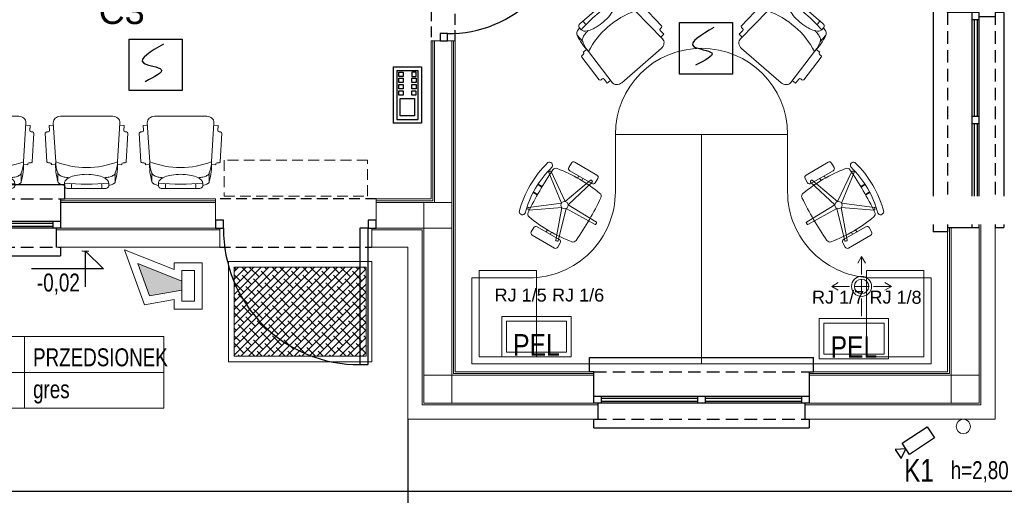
# Model space of a CAD drawing. Header units: inches. Extents: x 65192 to 78842, y -37594 to -36109.
# Tile 54 of 63: x 69094 to 69780, y -37077 to -36745. Entities that reach past the tile are written whole.
import ezdxf
from ezdxf.enums import TextEntityAlignment as Align

# ---------------------------------------------------------------- set-up
doc = ezdxf.new("R2010")
doc.units = ezdxf.units.IN
doc.header["$MEASUREMENT"] = 0
doc.linetypes.add('HIDDEN', pattern=[0.375, 0.25, -0.125])
for name, color, linetype, lineweight in [('#EL - Teletechnika', 3, 'Continuous', 35), ('--proj.wentylacja', 251, 'Continuous', 0), ('__cctv', 173, 'Continuous', 30), ('DK SAP', 1, 'Continuous', 13), ('DK SSWIN', 220, 'Continuous', 30), ('E-opisy', 240, 'Continuous', 25), ('ie', 1, 'Continuous', 30), ('IE_opis_tab', 1, 'Continuous', 30), ('p--dach-rura spustowa', 7, 'Continuous', 0), ('p--opisy pomieszczeń', 7, 'Continuous', 0), ('p--płyta GK', 7, 'Continuous', 0), ('p--wyposażenie', 251, 'Continuous', 0), ('p--ściana szkielet', 7, 'Continuous', 0)]:
    doc.layers.add(name, color=color, linetype=linetype, lineweight=lineweight)
for name, color, linetype in [('A--tabelka-zest.pow.', 121, 'Continuous'), ('p--drzwi', 7, 'Continuous'), ('p--koty wysok.', 7, 'Continuous'), ('p--obrzeże bet.', 252, 'Continuous'), ('p--okna', 7, 'Continuous'), ('p--podciąg', 7, 'Continuous'), ('p--wycieraczka', 252, 'Continuous')]:
    doc.layers.add(name, color=color, linetype=linetype)
doc.styles.add('1-50', font='arial.ttf', dxfattribs={"width": 0.75, "height": 12.5})
doc.styles.add('BIKTS', font='bikromsw.shx', dxfattribs={"width": 0.85})
doc.styles.add('GENERATED_STYLE_2', font='arial.ttf')
doc.styles.get("Standard").update_dxf_attribs({"font": 'ARIAL.TTF'})

# ---------------------------------------------------------------- blocks, each defined once
blk = doc.blocks.new('kota wykoń')
for p, q in [((0, 25), (0, 0)), ((0, 0), (-12.5, 12.5)), ((-12.5, 12.5), (37.5, 12.5))]:
    blk.add_line(p, q)
at = {"lineweight": 0}
blk.add_line((-2.5, 0), (2.5, 0), dxfattribs=at)
blk = doc.blocks.new('sof11_r')
for p, q in [((19.98, 34.88), (19.38, 34.85)), ((19.38, 34.85), (19.53, 31.85)), ((20.87, 36.93), (20.93, 35.93)), ((45.17, 39.11), (21.82, 37.98)), ((46.23, 38.16), (46.28, 37.16)), ((51.6, 36.44), (47.33, 36.22)), ((51.6, 36.44), (51.76, 33.45)), ((12.61, 30.34), (5.61, 30.34)), ((53.8, 33.56), (21.8, 31.85)), ((59.07, -7.89), (59.07, 28.56)), ((0, 23.76), (0, -3.09)), ((2, 25.76), (4.37, 25.76)), ((2, -5.09), (4.37, -5.09)), ((12.61, -9.66), (5.61, -9.66)), ((19.38, -14.18), (19.53, -11.18)), ((53.8, -12.88), (21.8, -11.18)), ((51.6, -15.77), (51.76, -12.78)), ((19.98, -14.21), (19.38, -14.18)), ((20.87, -16.26), (20.93, -15.26)), ((45.17, -18.43), (21.82, -17.31)), ((46.23, -17.49), (46.28, -16.49)), ((51.6, -15.77), (47.33, -15.54))]:
    blk.add_line(p, q)
for points in [[(2.23, 25.76, -0.030204), (2.78, 27.41, -0.097163), (4.32, 29.79, -0.203453), (5.61, 30.34, -0.203453)], [(8.71, 22.55, -0.01879), (8.95, 24.41, -0.054131), (9.78, 27.41, -0.097163), (11.32, 29.79, -0.203453), (12.61, 30.34, -0.203453)], [(4.37, -5.09, 0.184283), (6.75, -4.18, 0.102242), (9.43, -0.57, 0.061197), (10.93, 4.08, 0.047488), (11.52, 10.34, 0.047488), (10.93, 16.59, 0.061197), (9.43, 21.24, 0.102242), (6.75, 24.85, 0.184283), (4.37, 25.76, 0.184283)], [(2.23, -5.09, 0.030204), (2.78, -6.74, 0.097163), (4.32, -9.12, 0.203453), (5.61, -9.66, 0.203453)], [(8.71, -1.88, 0.01879), (8.95, -3.74, 0.054131), (9.78, -6.74, 0.097163), (11.32, -9.12, 0.203453), (12.61, -9.66, 0.203453)]]:
    blk.add_lwpolyline(points, format="xyb")
for centre, radius, start, end in [((19.93, 35.88), 1, 273.04478, 3.04478), ((21.87, 36.99), 1, 93.04478, 183.04478), ((45.23, 38.11), 1, 3.04478, 93.04478), ((47.28, 37.21), 1, 183.04478, 273.04478), ((18.77, -22.91), 54.85, 86.83081, 103.88055), ((21.41, 5.61), 26.24, 89.1562, 109.59965), ((68.33, 10.34), 51.27, 155.1826, 204.8174), ((54.07, 28.56), 5, 0, 93.04478), ((2, 23.76), 2, 90, 180), ((1.91, 14.05), 6.89, 73.91414, 106.08586), ((122.88, 10.34), 119.5, 172.58553, 187.41447), ((1.91, 6.62), 6.89, 253.91414, 286.08586), ((2, -3.09), 2, 180, 270), ((18.77, 43.58), 54.85, 256.11945, 273.16919), ((21.41, 15.06), 26.24, 250.40035, 270.8438), ((54.07, -7.89), 5, 266.95522, 0), ((19.93, -15.21), 1, 356.95522, 86.95522), ((21.87, -16.31), 1, 176.95522, 266.95522), ((45.23, -17.44), 1, 266.95522, 356.95522), ((47.28, -16.54), 1, 86.95522, 176.95522)]:
    blk.add_arc(centre, radius, start, end)
blk = doc.blocks.new('drzwi-90-100')
for p, q in [((10.1, 87.38), (5.05, 87.38)), ((5.05, 87.38), (5.05, 2.53)), ((10.1, 2.53), (10.1, 87.38)), ((5.05, 2.53), (0, 2.53)), ((0, 2.53), (0, -2.53)), ((5.05, -2.53), (5.05, 2.53)), ((5.05, 2.53), (10.1, 2.53)), ((100, 2.53), (94.95, 2.53)), ((94.95, 2.53), (94.95, -2.53)), ((100, -2.53), (100, 2.53)), ((0, -2.53), (5.05, -2.53)), ((94.95, -2.53), (100, -2.53))]:
    blk.add_line(p, q)
blk.add_arc((10.8, 3.23), 84.15, 359.52334, 90.47666)
blk = doc.blocks.new('okno-80-33.65')
at = {"linetype": 'Continuous', "ltscale": 35}
for p, q in [((-83, 10), (3, 10)), ((-80, -39.65), (0, -39.65))]:
    blk.add_line(p, q, dxfattribs=at)
for p, q in [((-83, 0), (-83, 10)), ((3, 0), (3, 10)), ((-80, 0), (-83, 0)), ((-80, -20.45), (-80, 0)), ((0, 0), (0, -20.45)), ((0, 0), (3, 0)), ((-80, -20.45), (-80, -15.45)), ((-80, -15.45), (-75, -15.45)), ((-75, -20.45), (-80, -20.45)), ((-77, -33.65), (-77, -20.45)), ((-75, -15.45), (-5, -15.45)), ((-75, -15.45), (-75, -20.45)), ((-75, -16.95), (-5, -16.95)), ((-75, -19.11), (-5, -19.11)), ((-5, -20.45), (-75, -20.45)), ((-5, -20.45), (-5, -15.45)), ((-5, -15.45), (0, -15.45)), ((0, -20.45), (-5, -20.45)), ((-3, -20.45), (-3, -33.65)), ((0, -15.45), (0, -20.45)), ((-80, -39.65), (-80, -33.65)), ((0, -33.65), (0, -39.65))]:
    blk.add_line(p, q)
at = {"linetype": 'HIDDEN', "ltscale": 35}
for p, q in [((-80, 0), (0, 0)), ((-80, -33.65), (0, -33.65))]:
    blk.add_line(p, q, dxfattribs=at)
blk = doc.blocks.new('okno-150-33.15')
at = {"linetype": 'Continuous', "ltscale": 35}
for p, q in [((-3, 10), (153, 10)), ((0, -39.15), (150, -39.15))]:
    blk.add_line(p, q, dxfattribs=at)
for p, q in [((-3, 0), (-3, 10)), ((153, 0), (153, 10)), ((0, 0), (-3, 0)), ((0, -21.95), (0, 0)), ((150, 0), (150, -21.95)), ((150, 0), (153, 0)), ((0, -21.95), (0, -16.95)), ((0, -16.95), (5, -16.95)), ((5, -16.95), (145, -16.95)), ((5, -16.95), (5, -21.95)), ((5, -18.45), (72.5, -18.45)), ((72.5, -21.95), (72.5, -16.95)), ((77.5, -16.95), (77.5, -21.95)), ((77.5, -18.45), (145, -18.45)), ((145, -21.95), (145, -16.95)), ((145, -16.95), (150, -16.95)), ((150, -16.95), (150, -21.95)), ((5, -21.95), (0, -21.95)), ((3, -33.15), (3, -21.95)), ((5, -20.61), (72.5, -20.61)), ((145, -21.95), (5, -21.95)), ((77.5, -20.61), (145, -20.61)), ((150, -21.95), (145, -21.95)), ((147, -21.95), (147, -33.15)), ((0, -39.15), (0, -33.15)), ((150, -33.15), (150, -39.15))]:
    blk.add_line(p, q)
at = {"linetype": 'HIDDEN', "ltscale": 35}
for p, q in [((0, 0), (150, 0)), ((0, -33.15), (150, -33.15))]:
    blk.add_line(p, q, dxfattribs=at)
blk = doc.blocks.new('krzesło obrotowe')
for p, q in [((-8.95, 23.07), (-8.94, 20.22)), ((7.39, 24.53), (-7.53, 24.49)), ((8.82, 20.27), (8.82, 23.12)), ((-7.51, 18.81), (7.41, 18.85)), ((-1.47, 18.82), (-1.47, 17.39)), ((-0.66, 2.03), (5.74, 20.18)), ((1.37, 18.83), (1.37, 17.4)), ((7.11, 19.74), (1.72, 1.26)), ((6.18, 20.4), (6.88, 20.18)), ((-17.49, 12.18), (-17.07, 12.78)), ((-2.13, -0.01), (-17.42, 11.69)), ((-16.58, 12.86), (-0.66, 2.03)), ((-19.49, 2.43), (-16.69, 2.44)), ((-19.48, 2.79), (-16.68, 2.79)), ((1.72, 1.26), (20.97, 0.78)), ((21.31, 0.43), (21.32, -0.3)), ((-19.48, -2.54), (-16.67, -2.53)), ((-19.46, -2.9), (-16.67, -2.89)), ((-17.36, -11.79), (-2.13, -0.01)), ((-0.65, -2.03), (-16.51, -12.96)), ((5.85, -20.15), (-0.65, -2.03)), ((20.97, -0.66), (1.73, -1.25)), ((1.73, -1.25), (7.22, -19.7)), ((-16.99, -12.87), (-17.42, -12.28)), ((-8.82, -23.12), (-8.82, -20.27)), ((-7.41, -18.85), (7.51, -18.81)), ((-1.37, -18.83), (-1.37, -17.4)), ((1.47, -18.82), (1.47, -17.39)), ((6.99, -20.14), (6.3, -20.37)), ((8.94, -20.22), (8.95, -23.07)), ((7.53, -24.49), (-7.39, -24.53))]:
    blk.add_line(p, q)
blk.add_circle((0, 0), 2.13)
for centre, radius, start, end in [((-7.53, 23.07), 1.42, 90.1621, 180.1621), ((7.4, 23.11), 1.42, 0.1621, 90.1621), ((-19.3, 15.49), 1.86, 0.1621, 146.0387), ((0.21, -73.23), 90.64, 81.0595, 99.2648), ((-7.52, 20.23), 1.42, 180.1621, 270.1621), ((6.07, 20.06), 0.355, 72.1621, 160.5763), ((6.77, 19.84), 0.355, 343.748, 72.1621), ((7.4, 20.27), 1.42, 270.1621, 0.1621), ((37.88, 0.11), 60.97, 164.3717, 195.9526), ((37.88, 0.11), 57.42, 164.4503, 195.874), ((-17.21, 11.98), 0.355, 144.1621, 232.5763), ((-16.78, 12.57), 0.355, 55.748, 144.1621), ((163.51, 0.46), 180.21, 175.6008, 184.7235), ((-14.04, 14.12), 2.13, 99.2648, 175.6008), ((13.96, 14.2), 2.13, 4.7235, 81.0595), ((-163.51, -0.46), 180.21, 355.6008, 4.7235), ((20.96, 0.42), 0.355, 0.1621, 88.5763), ((20.96, -0.31), 0.355, 271.748, 0.1621), ((-19.21, -15.6), 1.86, 214.2856, 0.1621), ((-17.14, -12.07), 0.355, 127.748, 216.1621), ((-16.71, -12.66), 0.355, 216.1621, 304.5763), ((-13.96, -14.2), 2.13, 184.7235, 261.0595), ((-0.21, 73.23), 90.64, 261.0595, 279.2648), ((14.04, -14.12), 2.13, 279.2648, 355.6008), ((-7.4, -20.27), 1.42, 90.1621, 180.1621), ((6.19, -20.03), 0.355, 199.748, 288.1621), ((6.88, -19.8), 0.355, 288.1621, 16.5763), ((7.52, -20.23), 1.42, 0.1621, 90.1621), ((-7.4, -23.11), 1.42, 180.1621, 270.1621), ((7.53, -23.07), 1.42, 270.1621, 0.1621)]:
    blk.add_arc(centre, radius, start, end)
blk = doc.blocks.new('syg2')
at = {"layer": 'DK SAP'}
blk.add_hatch(color=256, dxfattribs=at).paths.add_polyline_path([(55486.1, -31281.5), (55431.1, -31259.5), (55445.9, -31300), (55486.1, -31292.9)])
for p, q in [((55439.6, -31311), (55414.6, -31242.5)), ((55414.6, -31242.5), (55476.5, -31267.2)), ((55486.1, -31281.5), (55431.1, -31259.5)), ((55431.1, -31259.5), (55445.9, -31300)), ((55476.5, -31267.2), (55476.5, -31258.8)), ((55476.5, -31258.8), (55511.5, -31258.8)), ((55511.5, -31258.8), (55511.5, -31316.3)), ((55486.1, -31306.6), (55486.1, -31268.5)), ((55486.1, -31268.5), (55501.9, -31268.5)), ((55501.9, -31268.5), (55501.9, -31306.6)), ((55445.9, -31300), (55486.1, -31292.9)), ((55476.5, -31304.4), (55439.6, -31311)), ((55476.5, -31316.3), (55476.5, -31304.4)), ((55501.9, -31306.6), (55486.1, -31306.6)), ((55511.5, -31316.3), (55476.5, -31316.3))]:
    blk.add_line(p, q, dxfattribs=at)
blk = doc.blocks.new('Z$W@#4DAB6514')
at = {"layer": '__cctv'}
for points in [[(0, 9.77), (21.9, 9.77), (21.9, 0), (0, 0)], [(21.9, 4.88), (28.75, 0.93), (28.75, 8.84)]]:
    blk.add_lwpolyline(points, close=True, dxfattribs=at)
blk = doc.blocks.new('went-rzut parter-inst')
for p, q in [((-60, -537.81), (-62.68, -542.39)), ((-60, -550.23), (-60, -537.81)), ((-60, -537.81), (-57.31, -542.39)), ((-60, -563.61), (-60, -553.61)), ((-60, -563.61), (-60, -553.61)), ((-60, -553.61), (-60, -563.61)), ((-68.38, -558.61), (-80.8, -558.61)), ((-80.78, -558.61), (-76.19, -555.92)), ((-80.78, -558.61), (-76.19, -561.29)), ((-55, -558.61), (-65, -558.61)), ((-51.62, -558.61), (-39.2, -558.61)), ((-39.2, -558.61), (-43.78, -555.92)), ((-39.2, -558.61), (-43.78, -561.29)), ((-60, -566.99), (-60, -579.41))]:
    blk.add_line(p, q)
for radius, start, end in [(7, 90, 270), (7, 0, 180), (5, 90, 270), (5, 90, 270), (5, 0, 180), (5, 0, 180), (5, 0, 180), (5, 0, 180), (7, 270, 90), (5, 270, 90), (5, 270, 90), (7, 180, 0), (5, 180, 0), (5, 180, 0), (5, 180, 0), (5, 180, 0)]:
    blk.add_arc((-60, -558.61), radius, start, end)

msp = doc.modelspace()

# ---------------------------------------------------------------- hatches: boundary and pattern name
at = {"layer": 'p--wycieraczka', "ltscale": 8}
h = msp.add_hatch(dxfattribs=at)
h.set_pattern_fill('ANSI38', color=256, scale=30, style=0)
h.set_pattern_definition([(45, (-4913.3933, -8353.2084), (-2.65165043, 2.65165043), []), (135, (-4913.3933, -8353.2084), (-7.95495129, 2.65165043), [9.375, -5.625])])
h.paths.add_polyline_path([(69243.82, -36917.95), (69335.82, -36917.95), (69335.82, -36979.95), (69243.82, -36979.95)])

# ---------------------------------------------------------------- linework, layer by layer
at = {"layer": '#EL - Teletechnika', "color": 1, "lineweight": 5}
for points in [[(69478.68, -36980.3), (69430.3, -36980.3), (69430.3, -36952.24), (69478.68, -36952.24)], [(69699.88, -36981.79), (69651.5, -36981.79), (69651.5, -36953.74), (69699.88, -36953.74)]]:
    msp.add_lwpolyline(points, close=True, dxfattribs=at)
at = {"layer": '#EL - Teletechnika', "color": 7, "lineweight": 5}
for points in [[(69475.44, -36977.06), (69433.54, -36977.06), (69433.54, -36955.48), (69475.44, -36955.48)], [(69696.64, -36978.56), (69654.74, -36978.56), (69654.74, -36956.97), (69696.64, -36956.97)]]:
    msp.add_lwpolyline(points, close=True, dxfattribs=at)
at = {"layer": 'DK SSWIN'}
for p, q in [((69354.63, -36778.17), (69374.25, -36778.17)), ((69354.63, -36778.17), (69354.63, -36817.42)), ((69357.27, -36780.77), (69371.74, -36780.77)), ((69357.27, -36780.77), (69357.27, -36814.87)), ((69358.55, -36782.03), (69361.49, -36782.03)), ((69358.55, -36784.97), (69358.55, -36782.03)), ((69361.49, -36782.03), (69361.49, -36784.97)), ((69370.52, -36782), (69367.58, -36782)), ((69367.58, -36782), (69367.58, -36784.94)), ((69370.52, -36784.94), (69370.52, -36782)), ((69371.74, -36780.77), (69371.74, -36814.86)), ((69374.25, -36778.17), (69374.25, -36817.42)), ((69361.49, -36784.97), (69358.55, -36784.97)), ((69358.55, -36786.18), (69361.49, -36786.18)), ((69358.55, -36789.12), (69358.55, -36786.18)), ((69361.49, -36786.18), (69361.49, -36789.12)), ((69367.58, -36784.94), (69370.52, -36784.94)), ((69367.58, -36786.15), (69370.52, -36786.15)), ((69367.58, -36789.09), (69367.58, -36786.15)), ((69370.52, -36786.15), (69370.52, -36789.09)), ((69361.49, -36789.12), (69358.55, -36789.12)), ((69358.55, -36790.6), (69361.49, -36790.6)), ((69358.55, -36793.54), (69358.55, -36790.6)), ((69361.49, -36793.54), (69358.55, -36793.54)), ((69358.55, -36795.02), (69361.49, -36795.02)), ((69358.55, -36797.96), (69358.55, -36795.02)), ((69361.49, -36790.6), (69361.49, -36793.54)), ((69361.49, -36795.02), (69361.49, -36797.96)), ((69367.56, -36795.02), (69370.51, -36795.02)), ((69367.56, -36797.96), (69367.56, -36795.02)), ((69367.57, -36790.6), (69370.52, -36790.6)), ((69367.57, -36793.54), (69367.57, -36790.6)), ((69370.52, -36793.54), (69367.57, -36793.54)), ((69370.52, -36789.09), (69367.58, -36789.09)), ((69370.51, -36795.02), (69370.51, -36797.96)), ((69370.52, -36790.6), (69370.52, -36793.54)), ((69361.49, -36797.96), (69358.55, -36797.96)), ((69359.55, -36800.33), (69369.39, -36800.33)), ((69359.55, -36812.41), (69359.55, -36800.33)), ((69370.51, -36797.96), (69367.56, -36797.96)), ((69369.39, -36800.33), (69369.39, -36812.41)), ((69357.27, -36814.87), (69371.74, -36814.86)), ((69369.39, -36812.41), (69359.55, -36812.41)), ((69374.25, -36817.42), (69354.63, -36817.42))]:
    msp.add_line(p, q, dxfattribs=at)
at = {"layer": 'ie', "color": 3, "lineweight": 30}
for points in [[(69554.24, -36747.44), (69591.02, -36747.44), (69591.02, -36783.33), (69554.24, -36783.33)], [(69170.74, -36758.96), (69207.52, -36758.96), (69207.52, -36794.85), (69170.74, -36794.85)]]:
    msp.add_lwpolyline(points, close=True, dxfattribs=at)
for points in [[(69577.97, -36750.85), (69564.08, -36763.98), (69576.56, -36768.57), (69565.22, -36777.1)], [(69194.47, -36762.37), (69180.57, -36775.5), (69193.06, -36780.09), (69181.72, -36788.62)]]:
    msp.add_spline(points, degree=3, dxfattribs=at)
at = {"layer": 'p--dach-rura spustowa', "linetype": 'Continuous', "lineweight": 0, "ltscale": 75}
msp.add_circle((69751.94, -37028.95), 5, dxfattribs=at)
at = {"layer": 'p--obrzeże bet.', "linetype": 'Continuous', "ltscale": 35}
for p, q in [((69364.74, -37023.95), (69364.74, -37073.95)), ((68983.54, -37073.95), (69364.74, -37073.95)), ((69364.74, -37073.95), (69364.74, -37264.62))]:
    msp.add_line(p, q, dxfattribs=at)
msp.add_lwpolyline([(69364.74, -37073.95), (69824.14, -37073.95), (69824.14, -36289.55), (68524.14, -36289.55), (68524.14, -37073.95), (68983.54, -37073.95)], dxfattribs=at)
at = {"layer": 'p--opisy pomieszczeń'}
for p, q in [((69097.75, -36966.29), (69097.75, -37016.29)), ((69194.75, -36991.29), (69034.75, -36991.29))]:
    msp.add_line(p, q, dxfattribs=at)
msp.add_lwpolyline([(69034.75, -37016.29), (69194.75, -37016.29), (69194.75, -36966.29), (69034.75, -36966.29)], close=True, dxfattribs=at)
at = {"layer": 'p--podciąg', "linetype": 'HIDDEN', "ltscale": 30}
for p, q in [((69380.99, -36660.1), (69380.99, -36760.1)), ((69397.89, -36760.1), (69397.89, -36660.1)), ((69342.74, -36870.3), (69230.74, -36870.3)), ((69233.74, -36903.95), (69339.74, -36903.95))]:
    msp.add_line(p, q, dxfattribs=at)
at = {"layer": 'p--płyta GK', "ltscale": 35}
for p, q in [((69380.99, -36870.3), (69380.99, -36760.1)), ((69382.24, -36871.55), (69382.24, -36760.1)), ((69396.64, -36992.05), (69396.64, -36760.1)), ((69397.89, -36990.8), (69397.89, -36760.1)), ((69122.74, -36870.3), (69230.74, -36870.3)), ((69342.74, -36870.3), (69380.99, -36870.3)), ((69122.74, -36871.55), (69230.74, -36871.55)), ((69342.74, -36871.55), (69382.24, -36871.55)), ((69740.99, -36990.8), (69740.99, -36890.3)), ((69742.24, -36992.05), (69742.24, -36890.3)), ((69494.44, -36992.05), (69396.64, -36992.05)), ((69494.44, -36990.8), (69397.89, -36990.8)), ((69644.44, -36990.8), (69741, -36990.8)), ((69742.24, -36992.05), (69644.44, -36992.05))]:
    msp.add_line(p, q, dxfattribs=at)
at = {"layer": 'p--wycieraczka', "lineweight": 0, "ltscale": 8}
for points in [[(69239.82, -36913.95), (69339.82, -36913.95), (69339.82, -36983.95), (69239.82, -36983.95)], [(69243.82, -36917.95), (69335.82, -36917.95), (69335.82, -36979.95), (69243.82, -36979.95)]]:
    msp.add_lwpolyline(points, close=True, dxfattribs=at)
at = {"layer": 'p--wyposażenie', "linetype": 'Continuous', "lineweight": 5}
for points in [[(69509.44, -36825.3), (69629.44, -36825.3, 1), (69509.44, -36825.3)], [(69409.44, -36925.3), (69409.44, -36985.3), (69569.44, -36985.3), (69569.44, -36825.3), (69509.44, -36825.3), (69509.44, -36865.3, -0.414214), (69449.44, -36925.3), (69409.44, -36925.3)], [(69729.44, -36925.3), (69729.44, -36985.3), (69569.44, -36985.3), (69569.44, -36825.3), (69629.44, -36825.3), (69629.44, -36865.3, 0.414214), (69689.44, -36925.3), (69729.44, -36925.3)]]:
    msp.add_lwpolyline(points, format="xyb", close=True, dxfattribs=at)
at = {"layer": 'p--wyposażenie', "linetype": 'HIDDEN', "lineweight": 5, "ltscale": 30}
msp.add_lwpolyline([(69236.74, -36868.3), (69336.74, -36868.3), (69336.74, -36843.3), (69236.74, -36843.3)], close=True, dxfattribs=at)
at = {"layer": 'p--wyposażenie', "linetype": 'Continuous', "lineweight": 5}
for points in [[(69454.44, -36920.3), (69454.44, -36980.3), (69414.44, -36980.3), (69414.44, -36920.3)], [(69684.44, -36920.3), (69684.44, -36980.3), (69724.44, -36980.3), (69724.44, -36920.3)]]:
    msp.add_lwpolyline(points, close=True, dxfattribs=at)
at = {"layer": 'p--ściana szkielet', "ltscale": 35}
for p, q in [((69380.99, -36760.1), (69397.89, -36760.1)), ((69383.44, -36872.75), (69383.44, -36760.1)), ((69395.44, -37012.75), (69395.44, -36760.1)), ((69122.74, -36872.75), (69230.74, -36872.75)), ((69342.74, -36872.75), (69395.44, -36872.75)), ((69375.94, -37012.75), (69375.94, -36872.75)), ((68952.84, -36890.75), (69230.74, -36890.75)), ((69342.74, -36890.75), (69395.44, -36890.75)), ((69743.44, -36993.25), (69743.44, -36890.3)), ((69743.44, -37012.75), (69743.44, -36890.3)), ((69762.94, -37012.75), (69762.94, -36887.3)), ((69764.14, -37013.95), (69764.14, -36887.3)), ((69774.14, -37023.95), (69774.14, -36887.3)), ((69774.14, -37023.95), (69774.14, -36887.3)), ((69119.74, -36891.95), (69233.74, -36891.95)), ((69339.74, -36891.95), (69374.74, -36891.95)), ((69374.74, -37013.95), (69374.74, -36891.95)), ((69119.74, -36903.95), (69233.74, -36903.95)), ((69339.74, -36903.95), (69364.74, -36903.95)), ((69364.74, -37023.95), (69364.74, -36903.95)), ((69494.44, -36993.25), (69375.94, -36993.25)), ((69494.44, -36993.25), (69375.94, -36993.25)), ((69743.44, -36993.25), (69644.44, -36993.25)), ((69762.94, -36993.25), (69644.44, -36993.25)), ((69497.44, -37013.95), (69374.74, -37013.95)), ((69494.44, -37012.75), (69375.94, -37012.75)), ((69764.14, -37013.95), (69641.44, -37013.95)), ((69762.94, -37012.75), (69644.44, -37012.75)), ((69497.44, -37023.95), (69364.74, -37023.95)), ((69497.44, -37023.95), (69364.74, -37023.95)), ((69774.14, -37023.95), (69641.44, -37023.95)), ((69774.14, -37023.95), (69641.44, -37023.95))]:
    msp.add_line(p, q, dxfattribs=at)
for points in [[(69122.74, -36870.3), (69122.74, -36890.75), (69119.74, -36890.75), (69119.74, -36903.95)], [(69230.74, -36870.3), (69230.74, -36890.75), (69233.74, -36890.75), (69233.74, -36903.95)], [(69342.74, -36870.3), (69342.74, -36890.75), (69339.74, -36890.75), (69339.74, -36903.95)], [(69774.14, -36887.3), (69762.94, -36887.3), (69762.94, -36890.3), (69740.99, -36890.3)], [(69494.44, -36990.8), (69494.44, -37012.75), (69497.44, -37012.75), (69497.44, -37023.95)], [(69644.44, -36991.8), (69644.44, -37012.75), (69641.44, -37012.75), (69641.44, -37023.95)]]:
    msp.add_lwpolyline(points, dxfattribs=at)

# ---------------------------------------------------------------- block references
at = {"layer": '__cctv', "xscale": 0.9524999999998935, "yscale": 0.9524999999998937, "zscale": 0.9524999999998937, "rotation": 213.3952681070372}
msp.add_blockref('Z$W@#4DAB6514', (69726.81, -37029.17), dxfattribs=at)
at = {"layer": 'DK SAP', "xscale": 0.5599999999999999, "yscale": 0.5599999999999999, "zscale": 0.5599999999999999}
msp.add_blockref('syg2', (38135.17, -19409.96), dxfattribs=at)
at = {"layer": 'p--drzwi', "rotation": 270}
msp.add_blockref('drzwi-90-100', (69389.94, -36660.1), dxfattribs=at)
at = {"layer": 'p--drzwi', "xscale": 1.12, "yscale": 1.12, "rotation": 180}
msp.add_blockref('drzwi-90-100', (69342.74, -36887.97), dxfattribs=at)
at = {"layer": 'p--koty wysok.', "rotation": 180}
msp.add_blockref('kota wykoń', (69140.15, -36906.63), dxfattribs=at)
at = {"layer": 'p--okna', "linetype": 'Continuous', "xscale": -1, "rotation": 89.9999999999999}
msp.add_blockref('okno-150-33.15', (69740.99, -36740.3), dxfattribs=at)
at = {"layer": 'p--okna', "linetype": 'Continuous'}
for name, p in [('okno-80-33.65', (69122.74, -36870.3)), ('okno-150-33.15', (69494.44, -36990.8))]:
    msp.add_blockref(name, p, dxfattribs=at)
at = {"layer": 'p--wyposażenie', "linetype": 'Continuous', "lineweight": 5}
for p, xscale, rotation in [((69502.58, -36732.65), -0.8499999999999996, 130.9655730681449), ((69636.31, -36732.65), 0.8499999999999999, 229.0344269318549), ((69085.82, -36862.95), 0.8499999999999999, 90), ((69151.32, -36862.95), 0.8499999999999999, 90), ((69216.82, -36862.95), 0.8499999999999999, 90)]:
    msp.add_blockref('sof11_r', p, dxfattribs=dict(at, xscale=xscale, rotation=rotation))
at = {"layer": 'p--wyposażenie', "linetype": 'Continuous', "lineweight": 5, "yscale": 1.2, "zscale": 1.2}
for p, xscale, rotation in [((69474.02, -36874.67), -1.2, 149.9270727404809), ((69664.87, -36874.67), 1.2, 210.072927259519)]:
    msp.add_blockref('krzesło obrotowe', p, dxfattribs=dict(at, xscale=xscale, rotation=rotation))

# ---------------------------------------------------------------- texts
at = {"layer": '#EL - Teletechnika', "color": 1, "lineweight": 5, "char_height": 1.7108, "attachment_point": 5, "line_spacing_factor": 0.4}
for insert in [(69454.44, -36972.07), (69675.65, -36973.56)]:
    msp.add_mtext('\\fArial Narrow|b0|i0;{\\H8.767995x;\\A1;PEL}\\A1;\\fTahoma|b1|i0|c238;\\P', dxfattribs=dict(at, insert=insert))
at = {"layer": '__cctv', "style": 'BIKTS', "width": 0.8}
msp.add_text('K1', height=15.716, dxfattribs=at).set_placement((69731.29, -37067.44), align=Align.RIGHT)
at = {"layer": 'A--tabelka-zest.pow.', "color": 7, "insert": (69743.11, -37053.16), "char_height": 12.5, "width": 133.6949, "attachment_point": 1}
msp.add_mtext('{\\W0.75;h=2,80 m}', dxfattribs=at)
at = {"layer": 'E-opisy', "linetype": 'Continuous', "char_height": 9, "attachment_point": 1, "rotation": 359.76726, "style": 'GENERATED_STYLE_2'}
for s, insert in [('RJ 1/5', (69425.28, -36932.77)), ('RJ 1/6', (69465.33, -36932.77)), ('RJ 1/7', (69646.48, -36934.27)), ('RJ 1/8', (69686.53, -36934.27))]:
    msp.add_mtext(s, dxfattribs=dict(at, insert=insert))
at = {"layer": 'ie', "color": 3, "lineweight": 30, "insert": (69149.41, -36730.32), "char_height": 18, "attachment_point": 1, "rotation": 359.76726, "style": 'GENERATED_STYLE_2'}
msp.add_mtext('C3', dxfattribs=at)
at = {"layer": 'p--koty wysok.', "insert": (69136.25, -36937.16), "char_height": 18, "width": 207.416, "attachment_point": 9, "style": '1-50'}
msp.add_mtext('{\\H0.6944x;-0,02}', dxfattribs=at)
at = {"layer": 'p--opisy pomieszczeń', "char_height": 12.5, "attachment_point": 1, "style": '1-50'}
for s, insert, width in [('PRZEDSIONEK', (69103.69, -36974.49), 106.8648), ('gres', (69103.69, -36996.76), 100)]:
    msp.add_mtext(s, dxfattribs=dict(at, insert=insert, width=width))

# ---------------------------------------------------------------- next in the draw order: texts
at = {"layer": 'IE_opis_tab', "color": 7, "lineweight": 25, "insert": (69906.07, -36878.21), "char_height": 9.75, "width": 359.0496, "attachment_point": 5, "bg_fill": 2}
msp.add_mtext('{\\fArial|b0|i0|c0|p32;PEL}', dxfattribs=at)

# ---------------------------------------------------------------- next in the draw order: block references
at = {"layer": '--proj.wentylacja', "linetype": 'Continuous', "ltscale": 12}
msp.add_blockref('went-rzut parter-inst', (69740.99, -36372.7), dxfattribs=at)

doc.saveas('drawing.dxf')
